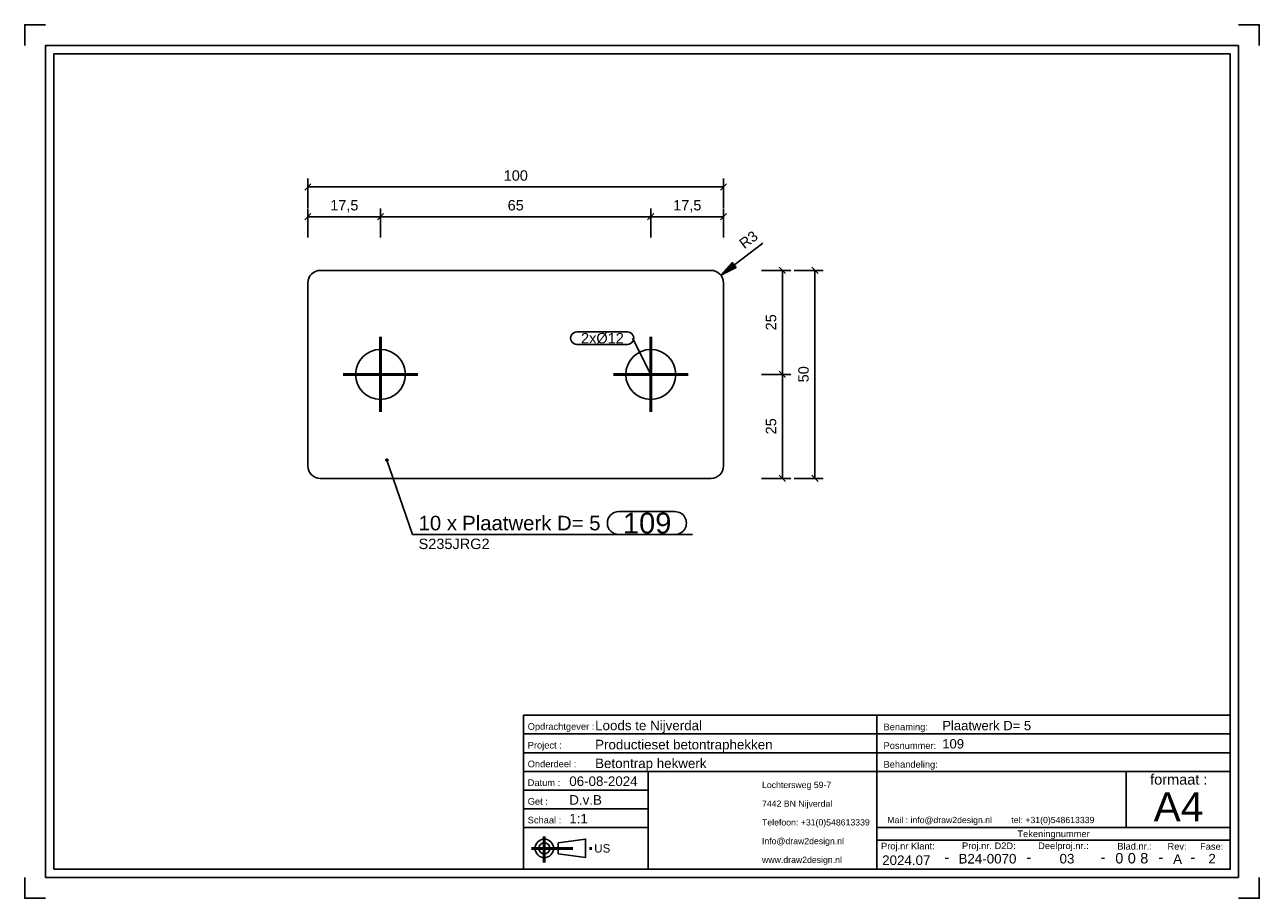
# Model space of a CAD drawing. Header units: millimetres. Extents: x 330 to 627, y -269 to -59.
import ezdxf
from ezdxf.enums import TextEntityAlignment as Align

# ---------------------------------------------------------------- set-up
doc = ezdxf.new("R2010")
doc.units = ezdxf.units.MM
doc.linetypes.add('STRICHPUNKT2', pattern=[18.5, 10, -4, 0.5, -4])
doc.layers.get('0').update_dxf_attribs({"linetype": 'CONTINUOUS'})
for name, color, linetype in [('DIM49', 4, 'CONTINUOUS'), ('TXT_ALL', 7, 'CONTINUOUS'), ('TXT_DIM49', 2, 'CONTINUOUS'), ('TXT_YELLOW', 2, 'CONTINUOUS')]:
    doc.layers.add(name, color=color, linetype=linetype)
doc.layers.add('LE_ALL', color=7, linetype='CONTINUOUS', lineweight=50)
doc.styles.add('ARIAL', font='arial.ttf')

# ---------------------------------------------------------------- blocks, each defined once
blk = doc.blocks.new('TFIELD_00004', base_point=(601.58, -247.49))
at = {"layer": 'TXT_YELLOW', "style": 'ARIAL'}
blk.add_text('A4', height=7, dxfattribs=at).set_placement((601.58, -247.49), align=Align.MIDDLE_LEFT)
blk = doc.blocks.new('FLEX_00003', base_point=(607.5, -252.49))
blk.add_blockref('TFIELD_00004', (601.58, -247.49))
blk = doc.blocks.new('TFIELD_00007', base_point=(537.5, -250.67))
at = {"layer": 'TXT_YELLOW', "style": 'ARIAL'}
blk.add_text('Mail : info@draw2design.nl        tel: +31(0)548613339', height=1.5, dxfattribs=at).set_placement((537.5, -250.67), align=Align.MIDDLE_LEFT)
blk = doc.blocks.new('FLEX_00006', base_point=(537.5, -251.92))
blk.add_blockref('TFIELD_00007', (537.5, -250.67))
blk = doc.blocks.new('DRAW2DESIGNLOGO_00005', base_point=(537.43, -249))
blk.add_blockref('FLEX_00006', (537.5, -251.92))
blk = doc.blocks.new('TFIELD_00011', base_point=(467, -257.49))
at = {"layer": 'TXT_YELLOW', "style": 'ARIAL'}
blk.add_text('US', height=2, dxfattribs=at).set_placement((467, -257.49), align=Align.MIDDLE_LEFT)
blk = doc.blocks.new('FLEX_00010', base_point=(467, -257.49))
blk.add_blockref('TFIELD_00011', (467, -257.49))
blk = doc.blocks.new('US_00009', base_point=(456.33, -257.49))
blk.add_line((458.35, -258.82), (464.91, -259.71))
blk.add_lwpolyline([(458.35, -258.82), (458.35, -256.16), (464.91, -255.27), (464.91, -259.71)])
for radius in [2.22, 1.33]:
    blk.add_circle((455, -257.49), radius)
at = {"layer": 'LE_ALL', "color": 1, "linetype": 'STRICHPUNKT2'}
for p, q in [((455, -254.67), (455, -260.9)), ((451.89, -257.49), (466.76, -257.49))]:
    blk.add_line(p, q, dxfattribs=at)
blk.add_blockref('FLEX_00010', (467, -257.49))
blk = doc.blocks.new('TFIELD_00014', base_point=(507.37, -260.24))
at = {"layer": 'TXT_YELLOW', "style": 'ARIAL'}
for s, p in [('Lochtersweg 59-7', (507.37, -242.24)), ('7442 BN Nijverdal', (507.37, -246.74)), ('Telefoon: +31(0)548613339', (507.37, -251.24)), ('Info@draw2design.nl', (507.37, -255.74)), ('www.draw2design.nl', (507.37, -260.24))]:
    blk.add_text(s, height=1.5, dxfattribs=at).set_placement(p, align=Align.MIDDLE_LEFT)
blk = doc.blocks.new('FLEX_00013', base_point=(520.18, -262.49))
blk.add_blockref('TFIELD_00014', (507.37, -260.24))
blk = doc.blocks.new('D2D_00012', base_point=(480.24, -260.63))
blk.add_blockref('FLEX_00013', (520.18, -262.49))
blk = doc.blocks.new('SCHRIFE_00016', base_point=(461, -242.49))
for p, q in [((450, -225.49), (535, -225.49)), ((535, -225.49), (620, -225.49)), ((535, -262.49), (535, -225.49)), ((620, -225.49), (620, -262.49)), ((450, -229.99), (535, -229.99)), ((535, -229.99), (620, -229.99)), ((450, -234.49), (535, -234.49)), ((535, -234.49), (620, -234.49)), ((450, -238.99), (620, -238.99)), ((480, -238.99), (480, -262.49)), ((595, -238.99), (595, -252.49)), ((480, -243.49), (450, -243.49)), ((480, -247.99), (450, -247.99)), ((480, -252.49), (450, -252.49)), ((620, -252.49), (535, -252.49)), ((620, -255.49), (535, -255.49))]:
    blk.add_line(p, q)
blk.add_lwpolyline([(620, -262.49), (450, -262.49), (450, -225.49)])
at = {"layer": 'TXT_YELLOW', "style": 'ARIAL'}
for s, height, p in [('Loods te Nijverdal', 2.3, (467.22, -229.09)), ('Plaatwerk D= 5', 2.25, (550.72, -229.09)), ('Productieset betontraphekken', 2.3, (467.22, -233.69)), ('109', 2.25, (550.72, -233.48)), ('Betontrap hekwerk', 2.3, (467.22, -238.19)), ('06-08-2024', 2.3, (461, -242.49)), ('D.v.B', 2.3, (461, -246.99)), ('1:1', 2.3, (461, -251.49))]:
    blk.add_text(s, height=height, dxfattribs=at).set_placement(p)
for s, height, p in [('2024.07', 2.3, (542.08, -261.49)), ('-', 2.5, (551.82, -260.83)), ('B24-0070', 2.3, (561.6, -261.13)), ('-', 2.5, (571.57, -260.83)), ('03', 2.3, (580.73, -261.12)), ('-', 2.5, (589.4, -260.83)), ('-', 2.5, (603.33, -260.83)), ('A', 2.3, (607.34, -261.22)), ('-', 2.5, (610.99, -260.83)), ('2', 2.3, (615.64, -261.12))]:
    blk.add_text(s, height=height, dxfattribs=at).set_placement(p, align=Align.CENTER)
blk = doc.blocks.new('TFIELD_00020', base_point=(598.35, -259.86))
at = {"layer": 'TXT_ALL', "style": 'ARIAL'}
blk.add_text('8', height=2.5, dxfattribs=at).set_placement((598.35, -259.86), align=Align.MIDDLE_LEFT)
blk = doc.blocks.new('8_00019')
blk.add_blockref('TFIELD_00020', (598.35, -259.86))
blk = doc.blocks.new('TELLER1_00018')
blk.add_blockref('8_00019', (0, 0))
blk = doc.blocks.new('TFIELD_00023', base_point=(595.35, -259.86))
at = {"layer": 'TXT_ALL', "style": 'ARIAL'}
blk.add_text('0', height=2.5, dxfattribs=at).set_placement((595.35, -259.86), align=Align.MIDDLE_LEFT)
blk = doc.blocks.new('0_00022')
blk.add_blockref('TFIELD_00023', (595.35, -259.86))
blk = doc.blocks.new('TELLER2_00021')
blk.add_blockref('0_00022', (0, 0))
blk = doc.blocks.new('TFIELD_00026', base_point=(592.35, -259.86))
at = {"layer": 'TXT_ALL', "style": 'ARIAL'}
blk.add_text('0', height=2.5, dxfattribs=at).set_placement((592.35, -259.86), align=Align.MIDDLE_LEFT)
blk = doc.blocks.new('0_00025')
blk.add_blockref('TFIELD_00026', (592.35, -259.86))
blk = doc.blocks.new('TELLER3_00024')
blk.add_blockref('0_00025', (0, 0))
blk = doc.blocks.new('NL_00027', base_point=(451, -228.99))
at = {"layer": 'TXT_ALL', "color": 1, "style": 'ARIAL'}
blk.add_text('Tekeningnummer', height=1.6, dxfattribs=at).set_placement((577.5, -253.99), align=Align.MIDDLE_CENTER)
at = {"layer": 'TXT_YELLOW', "style": 'ARIAL'}
for s, p in [('Opdrachtgever :', (451, -228.99)), ('Benaming:', (536.6, -229.09)), ('Project :', (451, -233.49)), ('Posnummer:', (536.6, -233.59)), ('Onderdeel :', (451, -237.99)), ('Behandeling:', (536.6, -238.09)), ('Datum :', (451, -242.49)), ('Get :', (451, -246.99)), ('Schaal :', (451, -251.49)), ('Proj.nr Klant:', (536, -257.74)), ('Proj.nr. D2D:', (555.48, -257.67)), ('Deelproj.nr.:', (573.8, -257.66)), ('Blad.nr.:', (592.84, -257.78)), ('Rev:', (604.91, -257.82)), ('Fase:', (612.75, -257.82))]:
    blk.add_text(s, height=1.6, dxfattribs=at).set_placement(p)
blk.add_text('formaat :', height=2.5, dxfattribs=at).set_placement((607.62, -242.17), align=Align.CENTER)
blk = doc.blocks.new('SCHRIFE_00015')
for name, p in [('SCHRIFE_00016', (461, -242.49)), ('NL_00027', (451, -228.99)), ('TELLER3_00024', (0, 0)), ('TELLER2_00021', (0, 0)), ('TELLER1_00018', (0, 0))]:
    blk.add_blockref(name, p)
blk = doc.blocks.new('DINA4Q_00002', base_point=(620, -66.49))
for p, q in [((622, -64.49), (622, -264.49)), ((337, -262.49), (337, -66.49)), ((337, -66.49), (620, -66.49)), ((335, -264.49), (622, -264.49))]:
    blk.add_line(p, q)
for points in [[(330, -64.49), (330, -59.49), (335, -59.49)], [(622, -59.49), (627, -59.49), (627, -64.49)], [(335, -264.49), (335, -64.49), (622, -64.49)], [(620, -66.49), (620, -262.49), (337, -262.49)], [(330, -264.49), (330, -269.49), (335, -269.49)], [(622, -269.49), (627, -269.49), (627, -264.49)]]:
    blk.add_lwpolyline(points)
for name, p in [('SCHRIFE_00015', (0, 0)), ('D2D_00012', (480.24, -260.63)), ('FLEX_00003', (607.5, -252.49)), ('DRAW2DESIGNLOGO_00005', (537.43, -249)), ('US_00009', (456.33, -257.49))]:
    blk.add_blockref(name, p)
blk = doc.blocks.new('_ZBL0010_00001')
blk.add_blockref('DINA4Q_00002', (620, -66.49))
blk = doc.blocks.new('_D1', base_point=(503.12, -113.5))
at = {"layer": 'DIM49', "color": 1}
for p, q in [((497.48, -119.72), (507.53, -112.01)), ((499.65, -118.62), (498.46, -118.62)), ((500.04, -118.42), (498.64, -118.42)), ((500.44, -118.22), (498.82, -118.22)), ((500.83, -118.02), (499, -118.02)), ((499.18, -117.82), (501.06, -117.82)), ((499.36, -117.62), (500.91, -117.62)), ((499.54, -117.42), (500.75, -117.42)), ((499.72, -117.22), (500.6, -117.22)), ((499.9, -117.02), (500.45, -117.02)), ((500.08, -116.82), (500.29, -116.82)), ((497.68, -119.62), (497.57, -119.62)), ((498.07, -119.42), (497.75, -119.42)), ((498.46, -119.22), (497.93, -119.22)), ((498.86, -119.02), (498.11, -119.02)), ((499.25, -118.82), (498.28, -118.82))]:
    blk.add_line(p, q, dxfattribs=at)
blk.add_lwpolyline([(501.11, -117.88), (497.48, -119.72), (500.19, -116.69)], close=True, dxfattribs=at)
at = {"layer": 'TXT_DIM49', "style": 'ARIAL'}
for s, p in [('3', (505.1, -111.99)), ('R', (503.12, -113.5))]:
    blk.add_text(s, height=2.5, rotation=37.5001, dxfattribs=at).set_placement(p)
blk = doc.blocks.new('_D2', base_point=(403.49, -104.14))
at = {"layer": 'DIM49', "color": 1}
for p, q in [((398.1, -110.64), (398.1, -103.64)), ((415.6, -110.64), (415.6, -103.64)), ((398.85, -104.89), (397.35, -106.39)), ((398.1, -105.64), (415.6, -105.64)), ((414.85, -106.39), (416.35, -104.89))]:
    blk.add_line(p, q, dxfattribs=at)
at = {"layer": 'TXT_DIM49', "style": 'ARIAL'}
blk.add_text('17,5', height=2.5, dxfattribs=at).set_placement((403.49, -104.14))
blk = doc.blocks.new('_D3', base_point=(446.18, -104.14))
at = {"layer": 'DIM49', "color": 1}
for p, q in [((415.6, -110.64), (415.6, -103.64)), ((480.6, -110.64), (480.6, -103.64)), ((416.35, -104.89), (414.85, -106.39)), ((415.6, -105.64), (480.6, -105.64)), ((479.85, -106.39), (481.35, -104.89))]:
    blk.add_line(p, q, dxfattribs=at)
at = {"layer": 'TXT_DIM49', "style": 'ARIAL'}
blk.add_text('65', height=2.5, dxfattribs=at).set_placement((446.18, -104.14))
blk = doc.blocks.new('_D4', base_point=(485.99, -104.14))
at = {"layer": 'DIM49', "color": 1}
for p, q in [((480.6, -110.64), (480.6, -103.64)), ((498.1, -110.64), (498.1, -103.64)), ((481.35, -104.89), (479.85, -106.39)), ((480.6, -105.64), (498.1, -105.64)), ((497.35, -106.39), (498.85, -104.89))]:
    blk.add_line(p, q, dxfattribs=at)
at = {"layer": 'TXT_DIM49', "style": 'ARIAL'}
blk.add_text('17,5', height=2.5, dxfattribs=at).set_placement((485.99, -104.14))
blk = doc.blocks.new('_D5', base_point=(445.22, -96.99))
at = {"layer": 'DIM49', "color": 1}
for p, q in [((398.85, -97.74), (397.35, -99.24)), ((398.1, -103.49), (398.1, -96.49)), ((497.35, -99.24), (498.85, -97.74)), ((498.1, -103.49), (498.1, -96.49)), ((398.1, -98.49), (498.1, -98.49))]:
    blk.add_line(p, q, dxfattribs=at)
at = {"layer": 'TXT_DIM49', "style": 'ARIAL'}
blk.add_text('100', height=2.5, dxfattribs=at).set_placement((445.22, -96.99))
blk = doc.blocks.new('_D6', base_point=(510.78, -157.97))
at = {"layer": 'DIM49', "color": 1}
for p, q in [((507.28, -143.55), (514.28, -143.55)), ((513.03, -144.3), (511.53, -142.8)), ((512.28, -168.55), (512.28, -143.55)), ((507.28, -168.55), (514.28, -168.55)), ((511.53, -167.8), (513.03, -169.3))]:
    blk.add_line(p, q, dxfattribs=at)
at = {"layer": 'TXT_DIM49', "style": 'ARIAL'}
blk.add_text('25', height=2.5, rotation=90.0002, dxfattribs=at).set_placement((510.78, -157.97))
blk = doc.blocks.new('_D7', base_point=(510.78, -132.97))
at = {"layer": 'DIM49', "color": 1}
for p, q in [((507.28, -118.55), (514.28, -118.55)), ((513.03, -119.3), (511.53, -117.8)), ((512.28, -143.55), (512.28, -118.55)), ((507.28, -143.55), (514.28, -143.55)), ((511.53, -142.8), (513.03, -144.3))]:
    blk.add_line(p, q, dxfattribs=at)
at = {"layer": 'TXT_DIM49', "style": 'ARIAL'}
blk.add_text('25', height=2.5, rotation=90.0002, dxfattribs=at).set_placement((510.78, -132.97))
blk = doc.blocks.new('_D8', base_point=(518.59, -145.47))
at = {"layer": 'DIM49', "color": 1}
for p, q in [((515.09, -118.55), (522.09, -118.55)), ((520.84, -119.3), (519.34, -117.8)), ((520.09, -168.55), (520.09, -118.55)), ((515.09, -168.55), (522.09, -168.55)), ((519.34, -167.8), (520.84, -169.3))]:
    blk.add_line(p, q, dxfattribs=at)
at = {"layer": 'TXT_DIM49', "style": 'ARIAL'}
blk.add_text('50', height=2.5, rotation=90.0002, dxfattribs=at).set_placement((518.59, -145.47))
blk = doc.blocks.new('SHAPE_00050', base_point=(480.6, -143.55))
at = {"layer": 'DIM49', "color": 3}
for p, q in [((462.83, -133.34), (475, -133.34)), ((475, -136.34), (462.83, -136.34)), ((480.6, -143.55), (476.25, -134.84))]:
    blk.add_line(p, q, dxfattribs=at)
for centre, start_param, end_param in [((462.83, -134.84), 1.570796, 4.712389), ((475, -134.84), 4.712389, 7.853982)]:
    blk.add_ellipse(centre, major_axis=(1.5, 0), ratio=1, start_param=start_param, end_param=end_param, dxfattribs=at)
at = {"layer": 'TXT_DIM49', "style": 'ARIAL'}
blk.add_text('2xØ12', height=2.5, dxfattribs=at).set_placement((463.83, -134.84), align=Align.MIDDLE_LEFT)
blk = doc.blocks.new('SHAPE_00051', base_point=(417.14, -164.15))
at = {"layer": 'DIM49', "color": 3}
for p, q in [((416.88, -164.12), (417.4, -164.12)), ((416.94, -164.32), (417.35, -164.32)), ((417.25, -163.92), (417.03, -163.92)), ((417.14, -164.15), (423.25, -182.04)), ((472.91, -176.54), (486.43, -176.54)), ((423.25, -182.04), (490.68, -182.04)), ((486.43, -182.04), (472.91, -182.04))]:
    blk.add_line(p, q, dxfattribs=at)
blk.add_lwpolyline([(416.99, -163.93), (416.94, -163.98), (416.91, -164.04), (416.88, -164.1), (416.88, -164.17), (416.89, -164.24), (416.92, -164.3), (416.97, -164.35), (417.03, -164.39), (417.09, -164.41), (417.16, -164.42), (417.23, -164.4), (417.29, -164.37), (417.34, -164.33), (417.38, -164.27), (417.4, -164.2), (417.4, -164.13), (417.39, -164.07), (417.36, -164.01), (417.31, -163.95), (417.26, -163.92), (417.19, -163.89), (417.12, -163.89), (417.06, -163.9)], close=True, dxfattribs=at)
for centre, start_param, end_param in [((472.91, -179.29), 3.141593, 6.283185), ((486.43, -179.29), 0, 3.141593)]:
    blk.add_ellipse(centre, major_axis=(0, -2.75), ratio=1, start_param=start_param, end_param=end_param, dxfattribs=at)
at = {"layer": 'TXT_DIM49', "style": 'ARIAL'}
for s, height, p in [('10 x', 3.5, (424.75, -179.29)), ('Plaatwerk D= 5', 3.5, (435.23, -179.29)), ('109', 5, (473.91, -179.29)), ('S235JRG2', 2.5, (424.75, -184.29))]:
    blk.add_text(s, height=height, dxfattribs=at).set_placement(p, align=Align.MIDDLE_LEFT)
blk = doc.blocks.new('Plaatwerk D_ 5_00036', base_point=(415.6, -149.55))
blk.add_lwpolyline([(498.1, -165.55), (498.1, -121.55, 0.414214), (495.1, -118.55), (401.1, -118.55, 0.414214), (398.1, -121.55), (398.1, -165.55, 0.414214), (401.1, -168.55), (495.1, -168.55, 0.414214)], format="xyb", close=True)
for centre in [(415.6, -143.55), (480.6, -143.55)]:
    blk.add_circle(centre, 6)
for name, p in [('_D5', (445.22, -96.99)), ('_D2', (403.49, -104.14)), ('_D3', (446.18, -104.14)), ('_D4', (485.99, -104.14)), ('_D1', (503.12, -113.5)), ('_D7', (510.78, -132.97)), ('_D8', (518.59, -145.47)), ('SHAPE_00050', (480.6, -143.55)), ('_D6', (510.78, -157.97)), ('SHAPE_00051', (417.14, -164.15))]:
    blk.add_blockref(name, p)
blk = doc.blocks.new('_00038', base_point=(480.6, -143.55))
at = {"layer": 'LE_ALL', "color": 1, "linetype": 'STRICHPUNKT2'}
for p, q in [((415.6, -143.55), (415.6, -134.55)), ((415.6, -143.55), (415.6, -134.55)), ((480.6, -143.55), (480.6, -134.55)), ((480.6, -143.55), (480.6, -134.55)), ((415.6, -143.55), (406.6, -143.55)), ((415.6, -143.55), (406.6, -143.55)), ((415.6, -143.55), (415.6, -152.55)), ((415.6, -143.55), (424.6, -143.55)), ((415.6, -143.55), (415.6, -152.55)), ((415.6, -143.55), (424.6, -143.55)), ((480.6, -143.55), (471.6, -143.55)), ((480.6, -143.55), (471.6, -143.55)), ((480.6, -143.55), (480.6, -152.55)), ((480.6, -143.55), (489.6, -143.55)), ((480.6, -143.55), (480.6, -152.55)), ((480.6, -143.55), (489.6, -143.55))]:
    blk.add_line(p, q, dxfattribs=at)
blk = doc.blocks.new('_00037')
blk.add_blockref('_00038', (480.6, -143.55))
blk = doc.blocks.new('Plaatwerk D_ 5_00035')
for name, p in [('Plaatwerk D_ 5_00036', (415.6, -149.55)), ('_00037', (0, 0))]:
    blk.add_blockref(name, p)
blk = doc.blocks.new('Handrailingsteun_00034')
blk.add_blockref('Plaatwerk D_ 5_00035', (0, 0))
blk = doc.blocks.new('Muurleuning_00033')
blk.add_blockref('Handrailingsteun_00034', (0, 0))
blk = doc.blocks.new('00 begane grond_00032')
blk.add_blockref('Muurleuning_00033', (0, 0))
blk = doc.blocks.new('Duplex_00031')
blk.add_blockref('00 begane grond_00032', (0, 0))
blk = doc.blocks.new('Assen_00030')
blk.add_blockref('Duplex_00031', (0, 0))
blk = doc.blocks.new('_A3D0019_00029')
blk.add_blockref('Assen_00030', (0, 0))
blk = doc.blocks.new('_ANS0019_00028')
blk.add_blockref('_A3D0019_00029', (0, 0))

msp = doc.modelspace()

# ---------------------------------------------------------------- block references
for name in ['_ZBL0010_00001', '_ANS0019_00028']:
    msp.add_blockref(name, (0, 0))

doc.saveas('drawing.dxf')
